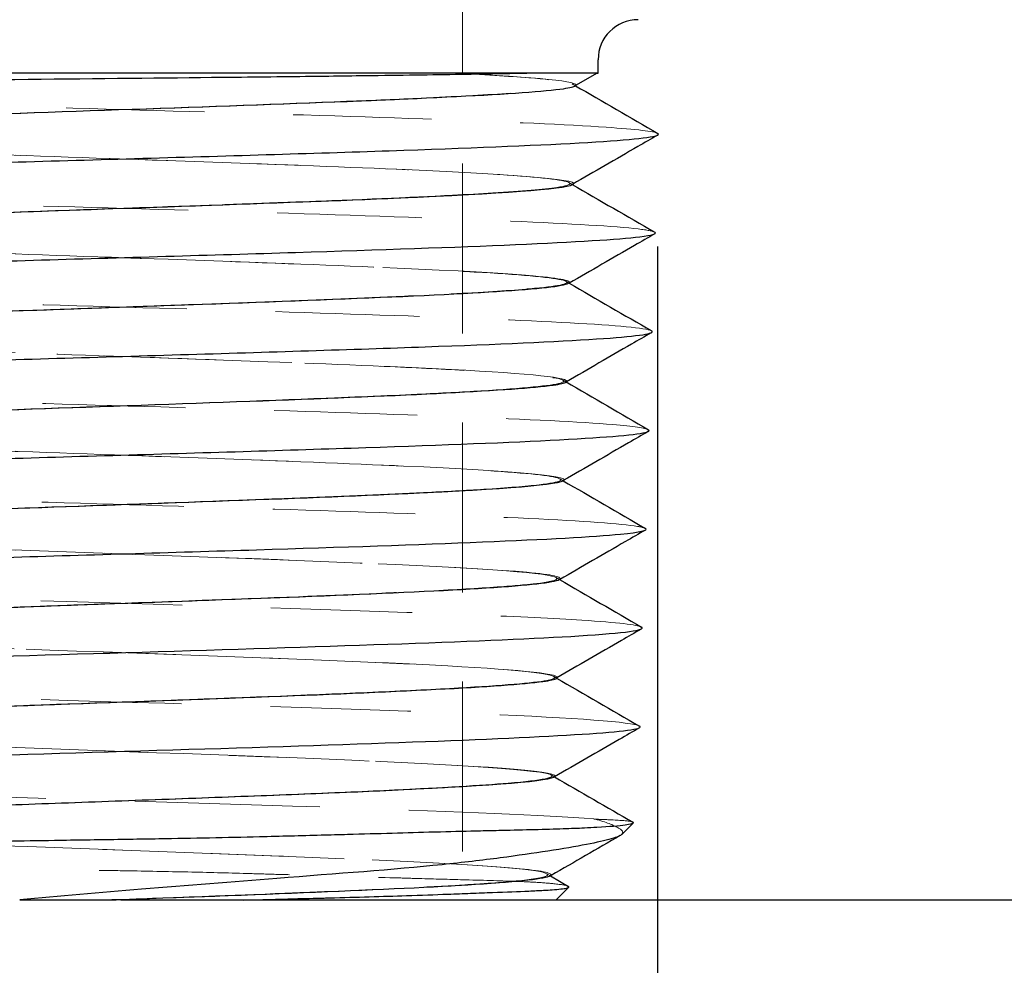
# Model space of a CAD drawing. Header units: inches. Extents: x 0.2 to 10.9, y 0.3 to 8.6.
# Tile 4 of 11: x 2.4 to 3.5, y 3.2 to 4.2. Entities that reach past the tile are written whole.
import ezdxf

# ---------------------------------------------------------------- set-up
doc = ezdxf.new("R2010")
doc.units = ezdxf.units.IN
doc.header["$MEASUREMENT"] = 0
doc.linetypes.add('DASHED', pattern=[0.2067, 0.1654, -0.0413])
doc.layers.add('Dimensions', color=19, linetype='Continuous')
doc.layers.add('Geometry', color=255, linetype='Continuous', lineweight=25)
doc.layers.add('Hidden', color=7, linetype='DASHED', lineweight=18, true_color=0x383838)
doc.styles.add('Note Text (ANSI)', font='tahoma.ttf')
doc.dimstyles.new('Default (ANSI)', dxfattribs={"dimtxt": 0.12, "dimasz": 0.098425, "dimexe": 0.125, "dimexo": 0.125, "dimgap": 0.031496, "dimtad": 0, "dimtih": 1, "dimtoh": 1, "dimrnd": 1e-08, "dimzin": 4, "dimdsep": 46, "dimtxsty": 'Note Text (ANSI)', "dimcen": 0.09, "dimdle": 0.393701, "dimclrd": 256, "dimclre": 256, "dimclrt": 256, "dimadec": 0, "dimazin": 1, "dimtfac": 1, "dimtofl": 0, "dimtmove": 0, "dimatfit": 3, "dimfxl": 1, "dimtolj": 1, "dimtzin": 4, "dimlwd": -1, "dimlwe": -1, "dimarcsym": 0})

# ---------------------------------------------------------------- blocks, each defined once
blk = doc.blocks.new('*D14')
at = {"layer": 'Defpoints', "color": 0, "transparency": 16777216}
for p in [(2.4907, 7.1338), (2.4934, 3.2323), (5.2175, 3.2323)]:
    blk.add_point(p, dxfattribs=at)
at = {"layer": 'Dimensions', "transparency": 16777216}
for p, q in [((2.6157, 7.1338), (5.3425, 7.1338)), ((5.2175, 7.0354), (5.2175, 5.2931)), ((5.2175, 3.3307), (5.2175, 5.0731)), ((2.6184, 3.2323), (5.3425, 3.2323))]:
    blk.add_line(p, q, dxfattribs=at)
for points in [[(5.2011, 7.0354), (5.2339, 7.0354), (5.2175, 7.1338)], [(5.2011, 3.3307), (5.2339, 3.3307), (5.2175, 3.2323)]]:
    blk.add_solid(points, dxfattribs=at)
at = {"layer": 'Dimensions', "transparency": 16777216, "insert": (5.2175, 5.1831), "char_height": 0.12, "attachment_point": 5, "style": 'Note Text (ANSI)'}
blk.add_mtext('\\A1;1.3 [33.0]', dxfattribs=at)
blk = doc.blocks.new('*D15')
at = {"layer": 'Defpoints', "color": 0, "transparency": 16777216}
for p in [(3.0969, 4.0919), (1.8916, 4.0365), (3.0969, 2.8632)]:
    blk.add_point(p, dxfattribs=at)
at = {"layer": 'Dimensions', "transparency": 16777216}
for p, q in [((3.0969, 3.9669), (3.0969, 2.7382)), ((1.8916, 3.9115), (1.8916, 2.7382)), ((1.99, 2.8632), (2.1129, 2.8632)), ((2.9984, 2.8632), (2.8756, 2.8632))]:
    blk.add_line(p, q, dxfattribs=at)
for points in [[(1.99, 2.8797), (1.99, 2.8468), (1.8916, 2.8632)], [(2.9984, 2.8797), (2.9984, 2.8468), (3.0969, 2.8632)]]:
    blk.add_solid(points, dxfattribs=at)
at = {"layer": 'Dimensions', "transparency": 16777216, "insert": (2.4942, 2.8632), "char_height": 0.12, "attachment_point": 5, "style": 'Note Text (ANSI)'}
blk.add_mtext('\\A1;.40 [10.2]', dxfattribs=at)

msp = doc.modelspace()

# ---------------------------------------------------------------- linework, layer by layer
at = {"layer": 'Geometry'}
for p, q in [((3.0301, 4.1618), (3.0301, 4.1768)), ((2.9671, 4.1618), (1.9424, 4.1618)), ((3.0291, 4.1618), (3.0048, 4.1477)), ((3.0291, 4.1618), (3.0301, 4.1618)), ((3.0567, 3.306), (3.0693, 3.3187)), ((2.9764, 3.2594), (2.9969, 3.2475)), ((2.983, 3.2323), (2.9972, 3.2465)), ((2.4934, 3.2323), (2.4934, 3.2328)), ((2.4807, 3.2323), (2.4833, 3.2323)), ((2.4934, 3.2323), (2.4833, 3.2323)), ((2.6315, 3.2323), (2.983, 3.2323))]:
    msp.add_line(p, q, dxfattribs=at)
msp.add_arc((3.0751, 4.1768), 0.045, 90, 180, dxfattribs=at)
msp.add_ellipse((2.4907, 3.2327), major_axis=(0.3875, 0.0177), ratio=0.000039, start_param=4.693172, end_param=4.71931, dxfattribs=at)
for points, knots in [([(2.9671, 4.1618), (2.9453, 4.1613), (2.9186, 4.1608), (2.8564, 4.1598), (2.8212, 4.1593), (2.7569, 4.1585), (2.7294, 4.1581), (2.6669, 4.1574), (2.6316, 4.157), (2.5287, 4.1559), (2.4533, 4.1551), (2.3374, 4.1539), (2.3012, 4.1535), (2.2305, 4.1528), (2.1961, 4.1523), (2.093, 4.1511), (2.0401, 4.1503), (1.9793, 4.1493), (1.9598, 4.1489), (1.9194, 4.1479), (1.9032, 4.1473), (1.892, 4.1464), (1.8904, 4.1461), (1.8909, 4.1458)], [0.000667, 0.000667, 0.000667, 0.000667, 0.116097, 0.116097, 0.231538, 0.231538, 0.310143, 0.310143, 0.403872, 0.403872, 0.577447, 0.577447, 0.658647, 0.658647, 0.741581, 0.741581, 0.92331, 0.92331, 1.029925, 1.029925, 1.193174, 1.193174, 1.273052, 1.273052, 1.273052, 1.273052]), ([(3.0291, 4.1618), (3.0287, 4.1618), (3.0234, 4.1618), (3.0026, 4.1618), (2.9872, 4.1618), (2.9674, 4.1618)], [-0.2174398, -0.2174398, -0.2174398, -0.2174398, -0.1089316, -0.1089316, -0.0000166, -0.0000166, -0.0000166, -0.0000166]), ([(1.9836, 4.0918), (1.9723, 4.0976), (2.1271, 4.1092), (2.6918, 4.1267), (2.9744, 4.1395), (3.0031, 4.1464), (3.0046, 4.1475)], [54.909897, 54.909897, 54.909897, 54.909897, 55.891434, 56.884123, 57.876813, 58.061289, 58.061289, 58.061289, 58.061289]), ([(1.9875, 4.0941), (1.9879, 4.0944), (1.9953, 4.0975), (2.0572, 4.1036), (2.2526, 4.1124), (2.5068, 4.1212), (2.7086, 4.1283), (2.8055, 4.1324), (2.8314, 4.1336)], [48.756752, 48.756752, 48.756752, 48.756752, 48.797072, 49.295001, 49.79293, 50.290859, 50.788789, 50.993465, 50.993465, 50.993465, 50.993465]), ([(1.8913, 4.0366), (1.8897, 4.0375), (1.8928, 4.0414), (1.9746, 4.0481), (2.207, 4.0569), (2.5093, 4.0657), (2.808, 4.0745), (3.0305, 4.0833), (3.0982, 4.0898), (3.0983, 4.0933), (3.0973, 4.0939)], [48.644782, 48.644782, 48.644782, 48.644782, 48.797072, 49.295001, 49.79293, 50.290859, 50.788789, 51.286718, 51.784647, 51.886727, 51.886727, 51.886727, 51.886727]), ([(3.0969, 4.0919), (3.0895, 4.0877), (3.0821, 4.0834), (3.0502, 4.065), (3.0258, 4.0508), (3.0013, 4.0367)], [0.00042856, 0.00042856, 0.00042856, 0.00042856, 0.022116, 0.022116, 0.09387984, 0.09387984, 0.09387984, 0.09387984]), ([(1.9876, 3.9811), (1.9846, 3.9829), (2.0033, 3.9905), (2.299, 4.0039), (2.8349, 4.0206), (2.9917, 4.0315), (3.0014, 4.0365)], [48.644027, 48.644027, 48.644027, 48.644027, 48.942608, 49.935297, 50.927987, 51.777614, 51.777614, 51.777614, 51.777614]), ([(2.6948, 4.017), (2.7596, 4.0195), (2.8389, 4.0228), (2.8979, 4.0262), (2.9116, 4.027)], [44.3931447, 44.3931447, 44.3931447, 44.3931447, 44.8136371, 44.9589708, 44.9589708, 44.9589708, 44.9589708]), ([(1.991, 3.9831), (1.9946, 3.9852), (2.0279, 3.9901), (2.1704, 3.9981), (2.3906, 4.0062), (2.543, 4.0115), (2.6073, 4.0138)], [42.472405, 42.472405, 42.472405, 42.472405, 42.82192, 43.319849, 43.817779, 44.210222, 44.210222, 44.210222, 44.210222]), ([(1.8947, 3.9257), (1.8901, 3.9284), (1.9251, 3.934), (2.1088, 3.9426), (2.3909, 3.9514), (2.6982, 3.9602), (2.956, 3.969), (3.0817, 3.9766), (3.0967, 3.9812), (3.0937, 3.9829)], [42.362314, 42.362314, 42.362314, 42.362314, 42.82192, 43.319849, 43.817779, 44.315708, 44.813637, 45.311566, 45.605317, 45.605317, 45.605317, 45.605317]), ([(3.0938, 3.9811), (3.0862, 3.9768), (3.0787, 3.9724), (3.0466, 3.9539), (3.0221, 3.9397), (2.9975, 3.9255)], [0, 0, 0, 0, 0.02211531, 0.02211531, 0.09411128, 0.09411128, 0.09411128, 0.09411128]), ([(1.9912, 3.8702), (1.987, 3.8739), (2.0567, 3.8834), (2.4913, 3.8987), (2.9118, 3.9135), (2.9911, 3.9224), (2.9966, 3.9255)], [42.366616, 42.366616, 42.366616, 42.366616, 42.986471, 43.979161, 44.97185, 45.492544, 45.492544, 45.492544, 45.492544]), ([(2.8648, 3.9135), (2.899, 3.9153), (2.9293, 3.9172), (2.9515, 3.9191), (2.9529, 3.9193)], [38.5340453, 38.5340453, 38.5340453, 38.5340453, 38.8384855, 38.8582173, 38.8582173, 38.8582173, 38.8582173]), ([(1.9945, 3.8721), (1.9961, 3.8731), (2.0113, 3.8769), (2.1009, 3.8837), (2.3123, 3.8925), (2.5394, 3.9003), (2.673, 3.9052), (2.7222, 3.9072)], [36.191395, 36.191395, 36.191395, 36.191395, 36.348839, 36.846768, 37.344698, 37.842627, 38.173574, 38.173574, 38.173574, 38.173574]), ([(1.8983, 3.8146), (1.8955, 3.8162), (1.9081, 3.8208), (2.0254, 3.8282), (2.2775, 3.837), (2.5823, 3.8458), (2.8658, 3.8546), (3.0572, 3.8633), (3.0952, 3.8691), (3.0903, 3.8719)], [36.076936, 36.076936, 36.076936, 36.076936, 36.348839, 36.846768, 37.344698, 37.842627, 38.340556, 38.838486, 39.322269, 39.322269, 39.322269, 39.322269]), ([(3.0899, 3.8699), (3.0824, 3.8656), (3.075, 3.8613), (3.0432, 3.8429), (3.0188, 3.8288), (2.9945, 3.8148)], [0.00040732, 0.00040732, 0.00040732, 0.00040732, 0.02227695, 0.02227695, 0.09372543, 0.09372543, 0.09372543, 0.09372543]), ([(1.994, 3.7588), (1.9832, 3.7645), (2.1315, 3.7761), (2.6813, 3.7935), (2.963, 3.8063), (2.9925, 3.8133), (2.9942, 3.8145)], [36.06077, 36.06077, 36.06077, 36.06077, 37.030335, 38.023024, 39.015713, 39.211284, 39.211284, 39.211284, 39.211284]), ([(1.9979, 3.7611), (2.0027, 3.7639), (2.0501, 3.7695), (2.2251, 3.7782), (2.4693, 3.787), (2.6834, 3.7945), (2.7918, 3.7991), (2.8266, 3.8007)], [29.907276, 29.907276, 29.907276, 29.907276, 30.373687, 30.871617, 31.369546, 31.867475, 32.149692, 32.149692, 32.149692, 32.149692]), ([(1.9016, 3.7036), (1.9008, 3.7041), (1.8995, 3.7075), (1.9598, 3.7139), (2.1733, 3.7227), (2.4647, 3.7315), (2.7633, 3.7403), (2.9966, 3.749), (3.0839, 3.7559), (3.0886, 3.7599), (3.0868, 3.7609)], [29.795219, 29.795219, 29.795219, 29.795219, 29.875758, 30.373687, 30.871617, 31.369546, 31.867475, 32.365405, 32.863334, 33.038363, 33.038363, 33.038363, 33.038363]), ([(3.0869, 3.7591), (3.0793, 3.7548), (3.0718, 3.7504), (3.0398, 3.7319), (3.0154, 3.7178), (2.9909, 3.7037)], [0, 0, 0, 0, 0.02208555, 0.02208555, 0.09385671, 0.09385671, 0.09385671, 0.09385671]), ([(1.9982, 3.648), (1.9949, 3.6497), (2.011, 3.6573), (2.2966, 3.6707), (2.8243, 3.6875), (2.9811, 3.6984), (2.991, 3.7035)], [29.785908, 29.785908, 29.785908, 29.785908, 30.081508, 31.074198, 32.066887, 32.926353, 32.926353, 32.926353, 32.926353]), ([(2.695, 3.6842), (2.746, 3.6862), (2.8225, 3.6894), (2.8817, 3.6927), (2.9014, 3.6939)], [25.5530753, 25.5530753, 25.5530753, 25.5530753, 25.8923237, 26.1039263, 26.1039263, 26.1039263, 26.1039263]), ([(2.0022, 3.6503), (2.0049, 3.6519), (2.0291, 3.6564), (2.1498, 3.6638), (2.3648, 3.6723), (2.5246, 3.6779), (2.5967, 3.6805)], [23.633381, 23.633381, 23.633381, 23.633381, 23.900606, 24.398536, 24.896465, 25.343315, 25.343315, 25.343315, 25.343315]), ([(1.9062, 3.5926), (1.9019, 3.5949), (1.9246, 3.6001), (2.0829, 3.6083), (2.3488, 3.6171), (2.6527, 3.6259), (2.9169, 3.6347), (3.0648, 3.6427), (3.087, 3.6478), (3.0833, 3.65)], [23.510793, 23.510793, 23.510793, 23.510793, 23.900606, 24.398536, 24.896465, 25.394394, 25.892324, 26.390253, 26.756994, 26.756994, 26.756994, 26.756994]), ([(3.0833, 3.6481), (3.0758, 3.6438), (3.0682, 3.6394), (3.0362, 3.6209), (3.0116, 3.6067), (2.9871, 3.5925)], [0, 0, 0, 0, 0.02210376, 0.02210376, 0.09414295, 0.09414295, 0.09414295, 0.09414295]), ([(2.0019, 3.537), (1.9966, 3.5407), (2.0617, 3.5502), (2.4846, 3.5655), (2.9007, 3.5803), (2.9806, 3.5893), (2.9863, 3.5924)], [23.505159, 23.505159, 23.505159, 23.505159, 24.125372, 25.118061, 26.110751, 26.641854, 26.641854, 26.641854, 26.641854]), ([(2.8511, 3.5802), (2.8796, 3.5817), (2.9154, 3.5838), (2.9408, 3.586), (2.9477, 3.5866)], [19.6655004, 19.6655004, 19.6655004, 19.6655004, 19.9171721, 20.0297067, 20.0297067, 20.0297067, 20.0297067]), ([(2.0055, 3.5391), (2.0114, 3.5425), (2.1003, 3.5519), (2.4297, 3.5634), (2.6486, 3.5714), (2.7036, 3.5736)], [17.337806, 17.337806, 17.337806, 17.337806, 17.925455, 18.921313, 19.293721, 19.293721, 19.293721, 19.293721]), ([(1.9093, 3.4815), (1.9019, 3.4856), (1.999, 3.4956), (2.5428, 3.5115), (3.0191, 3.5266), (3.0845, 3.5357), (3.0788, 3.539)], [17.218084, 17.218084, 17.218084, 17.218084, 17.925455, 18.921313, 19.917172, 20.475861, 20.475861, 20.475861, 20.475861]), ([(3.0785, 3.5368), (3.0711, 3.5325), (3.0637, 3.5282), (3.0321, 3.5099), (3.0078, 3.4958), (2.9835, 3.4818)], [0, 0, 0, 0, 0.02171647, 0.02171647, 0.09300198, 0.09300198, 0.09300198, 0.09300198]), ([(2.0041, 3.426), (1.9956, 3.4316), (2.1377, 3.443), (2.671, 3.4603), (2.9505, 3.4731), (2.9815, 3.4802), (2.9835, 3.4813)], [17.221208, 17.221208, 17.221208, 17.221208, 18.169235, 19.161925, 20.154614, 20.352012, 20.352012, 20.352012, 20.352012]), ([(2.0076, 3.428), (2.0167, 3.4333), (2.1792, 3.4445), (2.6189, 3.4587), (2.8205, 3.4676), (2.8732, 3.4706)], [11.053188, 11.053188, 11.053188, 11.053188, 11.950303, 12.946162, 13.462186, 13.462186, 13.462186, 13.462186]), ([(1.911, 3.3707), (1.911, 3.3707), (1.9024, 3.3766), (2.0955, 3.3884), (2.7486, 3.406), (3.0631, 3.4191), (3.0791, 3.4264), (3.0766, 3.4278)], [10.950025, 10.950025, 10.950025, 10.950025, 10.954445, 11.950303, 12.946162, 13.94202, 14.181412, 14.181412, 14.181412, 14.181412]), ([(3.0767, 3.4258), (3.0691, 3.4214), (3.0615, 3.417), (3.0296, 3.3986), (3.0053, 3.3845), (2.981, 3.3705)], [0, 0, 0, 0, 0.02232048, 0.02232048, 0.09361547, 0.09361547, 0.09361547, 0.09361547]), ([(2.0082, 3.3151), (2.0056, 3.3168), (2.0211, 3.3242), (2.2945, 3.3375), (2.8129, 3.3543), (2.9698, 3.3653), (2.9804, 3.3703)], [10.945865, 10.945865, 10.945865, 10.945865, 11.220409, 12.213099, 13.205788, 14.07038, 14.07038, 14.07038, 14.07038]), ([(2.012, 3.3173), (2.014, 3.3185), (2.0446, 3.3255), (2.3201, 3.3383), (2.7555, 3.3526), (2.8986, 3.3611), (2.929, 3.3636)], [4.786114, 4.786114, 4.786114, 4.786114, 4.979293, 5.975152, 6.97101, 7.406826, 7.406826, 7.406826, 7.406826]), ([(1.9534, 3.2827), (1.9532, 3.2829), (1.9532, 3.2831), (1.9533, 3.2833), (1.9535, 3.2836), (1.9541, 3.2839), (1.9551, 3.2842), (1.9574, 3.2849), (1.9621, 3.2857), (1.9691, 3.2863), (1.9756, 3.2868), (1.9842, 3.2873), (1.9947, 3.2877), (1.9991, 3.2879), (2.0038, 3.2881), (2.0088, 3.2883), (2.0248, 3.2889), (2.044, 3.2894), (2.066, 3.2901), (2.0764, 3.2904), (2.0875, 3.2907), (2.0991, 3.2911), (2.107, 3.2913), (2.1153, 3.2916), (2.1238, 3.2919), (2.1527, 3.2928), (2.1843, 3.2938), (2.2181, 3.2948), (2.2375, 3.2954), (2.2575, 3.2959), (2.2782, 3.2965), (2.2935, 3.2969), (2.3092, 3.2973), (2.3251, 3.2976), (2.36, 3.2984), (2.3959, 3.299), (2.4324, 3.2996), (2.4558, 3.2999), (2.4795, 3.3003), (2.5032, 3.3007), (2.5142, 3.3008), (2.5251, 3.301), (2.536, 3.3012), (2.5743, 3.3019), (2.6123, 3.3026), (2.6493, 3.3035), (2.6729, 3.3041), (2.696, 3.3047), (2.7186, 3.3053), (2.7287, 3.3055), (2.7387, 3.3058), (2.7484, 3.3061), (2.7828, 3.307), (2.8152, 3.308), (2.8452, 3.3088), (2.8478, 3.3089), (2.8503, 3.3089), (2.8529, 3.309), (2.8686, 3.3094), (2.8836, 3.3098), (2.898, 3.3101), (2.906, 3.3103), (2.9137, 3.3104), (2.9213, 3.3106), (2.9477, 3.3112), (2.971, 3.3118), (2.9909, 3.3125), (2.9995, 3.3127), (3.0074, 3.313), (3.0147, 3.3134), (3.0196, 3.3136), (3.0242, 3.3138), (3.0285, 3.3141), (3.043, 3.3149), (3.0537, 3.3158), (3.0606, 3.3167), (3.066, 3.3175), (3.069, 3.3182), (3.0696, 3.319), (3.0698, 3.3192), (3.0697, 3.3195), (3.0694, 3.3197)], [-1.693291, -1.693291, -1.693291, -1.693291, -1.674123, -1.674123, -1.674123, -1.643717, -1.643717, -1.643717, -1.569899, -1.569899, -1.569899, -1.500882, -1.500882, -1.500882, -1.47205, -1.47205, -1.47205, -1.380296, -1.380296, -1.380296, -1.336935, -1.336935, -1.336935, -1.307172, -1.307172, -1.307172, -1.206102, -1.206102, -1.206102, -1.148105, -1.148105, -1.148105, -1.105032, -1.105032, -1.105032, -1.010806, -1.010806, -1.010806, -0.95051, -0.95051, -0.95051, -0.922772, -0.922772, -0.922772, -0.825388, -0.825388, -0.825388, -0.763394, -0.763394, -0.763394, -0.735745, -0.735745, -0.735745, -0.638885, -0.638885, -0.638885, -0.630608, -0.630608, -0.630608, -0.579244, -0.579244, -0.579244, -0.550574, -0.550574, -0.550574, -0.449675, -0.449675, -0.449675, -0.406219, -0.406219, -0.406219, -0.376797, -0.376797, -0.376797, -0.277744, -0.277744, -0.277744, -0.20101, -0.20101, -0.20101, -0.173593, -0.173593, -0.173593, -0.173593]), ([(3.0567, 3.3061), (3.0551, 3.3045), (3.0515, 3.3028), (3.0314, 3.297), (3.0075, 3.2925), (2.9576, 3.2847), (2.9397, 3.2821), (2.8999, 3.2769), (2.8779, 3.2743), (2.7992, 3.2662), (2.737, 3.2618), (2.6194, 3.2526), (2.568, 3.2485), (2.47, 3.2403), (2.424, 3.2362), (2.3797, 3.2323)], [0.1747979, 0.1747979, 0.1747979, 0.1747979, 0.2162338, 0.2162338, 0.2996901, 0.2996901, 0.3385697, 0.3385697, 0.3784305, 0.3784305, 0.4737859, 0.4737859, 0.5426045, 0.5426045, 0.6051145, 0.6051145, 0.6051145, 0.6051145]), ([(2.4807, 3.2323), (2.6406, 3.2382), (2.8912, 3.2473), (2.9711, 3.2564), (2.9761, 3.2596)], [6.256962, 6.256962, 6.256962, 6.256962, 7.249651, 7.802302, 7.802302, 7.802302, 7.802302]), ([(2.8375, 3.2469), (2.8598, 3.248), (2.9099, 3.2509), (2.9422, 3.2539), (2.9549, 3.2556)], [0.7979017, 0.7979017, 0.7979017, 0.7979017, 0.9958586, 1.292692, 1.292692, 1.292692, 1.292692]), ([(2.6315, 3.2322), (2.6507, 3.2326), (2.6697, 3.2331), (2.6882, 3.2336), (2.6997, 3.2339), (2.711, 3.2341), (2.7222, 3.2344), (2.7242, 3.2345), (2.7262, 3.2346), (2.7281, 3.2346), (2.7588, 3.2354), (2.7878, 3.2363), (2.8145, 3.2372), (2.8309, 3.2377), (2.8465, 3.2382), (2.8611, 3.2388), (2.8699, 3.2391), (2.8785, 3.2394), (2.8865, 3.2397), (2.8953, 3.2401), (2.9035, 3.2404), (2.9113, 3.2407), (2.9269, 3.2413), (2.9405, 3.2418), (2.952, 3.2423), (2.9582, 3.2426), (2.9639, 3.2429), (2.9688, 3.2431), (2.9723, 3.2433), (2.9755, 3.2435), (2.9784, 3.2437), (2.9861, 3.2443), (2.9914, 3.2449), (2.9944, 3.2455), (2.9962, 3.2459), (2.9972, 3.2463), (2.9973, 3.2467), (2.9974, 3.247), (2.9973, 3.2472), (2.9969, 3.2475)], [-3.6339982, -3.6339982, -3.6339982, -3.6339982, -3.5830205, -3.5830205, -3.5830205, -3.5512825, -3.5512825, -3.5512825, -3.5456299, -3.5456299, -3.5456299, -3.4577208, -3.4577208, -3.4577208, -3.4037402, -3.4037402, -3.4037402, -3.370961, -3.370961, -3.370961, -3.3355474, -3.3355474, -3.3355474, -3.2642162, -3.2642162, -3.2642162, -3.2256543, -3.2256543, -3.2256543, -3.198525, -3.198525, -3.198525, -3.1259422, -3.1259422, -3.1259422, -3.0837881, -3.0837881, -3.0837881, -3.0604793, -3.0604793, -3.0604793, -3.0604793]), ([(2.3797, 3.2323), (2.3964, 3.2323), (2.4132, 3.2323), (2.4469, 3.2323), (2.4637, 3.2323), (2.4806, 3.2323)], [-0.08577731, -0.08577731, -0.08577731, -0.08577731, -0.04278651, -0.04278651, 0, 0, 0, 0]), ([(2.4934, 3.2323), (2.5165, 3.2323), (2.5396, 3.2323), (2.5858, 3.2323), (2.6088, 3.2323), (2.6314, 3.2323)], [-0.1177479, -0.1177479, -0.1177479, -0.1177479, -0.0589921, -0.0589921, -0.000031, -0.000031, -0.000031, -0.000031])]:
    msp.add_open_spline(points, degree=3, knots=knots, dxfattribs=at)
for points in [[(2.9674, 4.1618), (2.9673, 4.1618), (2.9672, 4.1618), (2.9671, 4.1618)], [(3.0291, 4.1618), (3.0291, 4.1618), (3.0291, 4.1618), (3.0291, 4.1618)], [(3.0291, 4.1618), (3.0291, 4.1618), (3.0291, 4.1618), (3.0291, 4.1618)], [(3.0045, 4.1476), (3.0354, 4.1297), (3.0663, 4.1118), (3.0973, 4.0939)], [(3.001, 4.0365), (3.0319, 4.0187), (3.0628, 4.0008), (3.0937, 3.9829)], [(2.9976, 3.9255), (3.0285, 3.9077), (3.0594, 3.8898), (3.0903, 3.8719)], [(2.9941, 3.8146), (3.025, 3.7967), (3.0559, 3.7788), (3.0868, 3.7609)], [(2.9907, 3.7035), (3.0216, 3.6857), (3.0524, 3.6678), (3.0833, 3.65)], [(2.9868, 3.5923), (3.0175, 3.5746), (3.0482, 3.5568), (3.0788, 3.539)], [(2.9834, 3.4817), (3.0145, 3.4637), (3.0455, 3.4458), (3.0766, 3.4278)], [(2.981, 3.3705), (3.0104, 3.3535), (3.0399, 3.3366), (3.0693, 3.3196)], [(3.0547, 3.3046), (3.0289, 3.2897), (3.0031, 3.2747), (2.9773, 3.2598)], [(2.4934, 3.2328), (2.5566, 3.2351), (2.6196, 3.2374), (2.6779, 3.2398)]]:
    msp.add_open_spline(points, degree=3, dxfattribs=at)
at = {"layer": 'Hidden', "ltscale": 1.155056}
msp.add_line((2.8777, 6.0973), (2.8777, 3.2323), dxfattribs=at)
at = {"layer": 'Hidden', "ltscale": 0.000134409}
msp.add_line((3.0693, 3.3187), (3.0696, 3.3189), dxfattribs=at)
at = {"layer": 'Hidden', "ltscale": 0.002905}
msp.add_line((2.9723, 3.2618), (2.9764, 3.2594), dxfattribs=at)
at = {"layer": 'Hidden'}
for p, q in [((2.4807, 3.2323), (2.4806, 3.2323)), ((2.6315, 3.2323), (2.6314, 3.2323))]:
    msp.add_line(p, q, dxfattribs=at)
at = {"layer": 'Hidden', "ltscale": 0.51442}
msp.add_open_spline([(2.8314, 4.1336), (2.8685, 4.1354), (2.9557, 4.14), (3.0226, 4.1476), (2.9783, 4.1553), (2.9008, 4.16), (2.8657, 4.1618)], degree=3, knots=[50.993465, 50.993465, 50.993465, 50.993465, 51.286718, 51.784647, 52.282577, 52.586302, 52.586302, 52.586302, 52.586302], dxfattribs=at)
at = {"layer": 'Hidden', "ltscale": 0.262877}
msp.add_open_spline([(3.0046, 4.1475), (3.0115, 4.1523), (2.9622, 4.157), (2.8683, 4.1618)], degree=3, dxfattribs=at)
at = {"layer": 'Hidden', "ltscale": 0.000294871}
msp.add_open_spline([(3.0291, 4.1618), (3.0291, 4.1618), (3.0291, 4.1618), (3.0291, 4.1618)], degree=3, dxfattribs=at)
at = {"layer": 'Hidden', "ltscale": 0.939493}
msp.add_open_spline([(3.0973, 4.0939), (3.0932, 4.0962), (3.0485, 4.1015), (2.8633, 4.1097), (2.5744, 4.1185), (2.2656, 4.1273), (2.0118, 4.1361), (1.9206, 4.142), (1.8999, 4.1449)], degree=3, knots=[51.886727, 51.886727, 51.886727, 51.886727, 52.282577, 52.780506, 53.278435, 53.776365, 54.274294, 54.772223, 54.772223, 54.772223, 54.772223], dxfattribs=at)
at = {"layer": 'Hidden', "ltscale": 0.00247}
msp.add_open_spline([(3.001, 4.1496), (3.0022, 4.1489), (3.0033, 4.1482), (3.0045, 4.1476)], degree=3, dxfattribs=at)
at = {"layer": 'Hidden', "ltscale": 1.033098}
msp.add_open_spline([(2.9116, 4.027), (2.9448, 4.0291), (3.0042, 4.0341), (3.0027, 4.0421), (2.8773, 4.0509), (2.6585, 4.0596), (2.3993, 4.0684), (2.1627, 4.0772), (2.0104, 4.0858), (1.9829, 4.0914), (1.9875, 4.0941)], degree=3, knots=[44.958971, 44.958971, 44.958971, 44.958971, 45.311566, 45.809496, 46.307425, 46.805354, 47.303284, 47.801213, 48.299142, 48.756752, 48.756752, 48.756752, 48.756752], dxfattribs=at)
at = {"layer": 'Hidden', "ltscale": 1.286829}
msp.add_open_spline([(3.0014, 4.0365), (3.0031, 4.0373), (3.002, 4.044), (2.7783, 4.0566), (2.2058, 4.0741), (1.9963, 4.0858), (1.9837, 4.0918), (1.9836, 4.0918)], degree=3, knots=[51.777614, 51.777614, 51.777614, 51.777614, 51.920676, 52.913366, 53.906055, 54.898744, 54.909897, 54.909897, 54.909897, 54.909897], dxfattribs=at)
at = {"layer": 'Hidden', "ltscale": 0.000221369}
msp.add_open_spline([(3.0973, 4.0922), (3.0972, 4.0921), (3.097, 4.092), (3.0969, 4.0919)], degree=3, dxfattribs=at)
at = {"layer": 'Hidden', "ltscale": 0.984033}
msp.add_open_spline([(3.0937, 3.9829), (3.0916, 3.9841), (3.0703, 3.9883), (2.9503, 3.9954), (2.6899, 4.0041), (2.3814, 4.0129), (2.0999, 4.0217), (1.9327, 4.0296), (1.8949, 4.0346), (1.8913, 4.0366)], degree=3, knots=[45.605317, 45.605317, 45.605317, 45.605317, 45.809496, 46.307425, 46.805354, 47.303284, 47.801213, 48.299142, 48.644782, 48.644782, 48.644782, 48.644782], dxfattribs=at)
at = {"layer": 'Hidden', "ltscale": 0.002545}
msp.add_open_spline([(2.9974, 4.0386), (2.9986, 4.0379), (2.9998, 4.0372), (3.001, 4.0365)], degree=3, dxfattribs=at)
at = {"layer": 'Hidden', "ltscale": 0.058496}
msp.add_open_spline([(2.6073, 4.0138), (2.6246, 4.0144), (2.6542, 4.0155), (2.6829, 4.0166), (2.6948, 4.017)], degree=3, knots=[44.210222, 44.210222, 44.210222, 44.210222, 44.3157078, 44.3931447, 44.3931447, 44.3931447, 44.3931447], dxfattribs=at)
at = {"layer": 'Hidden', "ltscale": 1.286343}
msp.add_open_spline([(2.9966, 3.9255), (3.0017, 3.9282), (2.9617, 3.9369), (2.5926, 3.9513), (2.1082, 3.9671), (1.9946, 3.977), (1.9876, 3.9811)], degree=3, knots=[45.492544, 45.492544, 45.492544, 45.492544, 45.964539, 46.957229, 47.949918, 48.644027, 48.644027, 48.644027, 48.644027], dxfattribs=at)
at = {"layer": 'Hidden', "ltscale": 0.976507}
msp.add_open_spline([(2.9529, 3.9193), (2.9849, 3.9221), (3.014, 3.9278), (2.9353, 3.9365), (2.7482, 3.9453), (2.4989, 3.9541), (2.248, 3.9629), (2.0565, 3.9717), (1.9909, 3.9784), (1.9895, 3.9822), (1.991, 3.9831)], degree=3, knots=[38.858217, 38.858217, 38.858217, 38.858217, 39.336415, 39.834344, 40.332273, 40.830203, 41.328132, 41.826061, 42.323991, 42.472405, 42.472405, 42.472405, 42.472405], dxfattribs=at)
at = {"layer": 'Hidden', "ltscale": 0.978547}
msp.add_open_spline([(3.0903, 3.8719), (3.0902, 3.872), (3.0842, 3.875), (3.02, 3.881), (2.797, 3.8898), (2.5, 3.8986), (2.2011, 3.9074), (1.973, 3.9162), (1.9024, 3.9223), (1.8951, 3.9254), (1.8947, 3.9257)], degree=3, knots=[39.322269, 39.322269, 39.322269, 39.322269, 39.336415, 39.834344, 40.332273, 40.830203, 41.328132, 41.826061, 42.323991, 42.362314, 42.362314, 42.362314, 42.362314], dxfattribs=at)
at = {"layer": 'Hidden', "ltscale": 0.002528}
msp.add_open_spline([(2.994, 3.9276), (2.9952, 3.9269), (2.9964, 3.9262), (2.9976, 3.9255)], degree=3, dxfattribs=at)
at = {"layer": 'Hidden', "ltscale": 0.114633}
msp.add_open_spline([(2.7222, 3.9072), (2.7471, 3.9081), (2.7984, 3.9103), (2.8431, 3.9124), (2.8648, 3.9135)], degree=3, knots=[38.1735736, 38.1735736, 38.1735736, 38.1735736, 38.3405562, 38.5340453, 38.5340453, 38.5340453, 38.5340453], dxfattribs=at)
at = {"layer": 'Hidden', "ltscale": 1.084237}
msp.add_open_spline([(2.8266, 3.8007), (2.8532, 3.802), (2.9328, 3.8062), (3.0085, 3.8133), (2.9767, 3.8221), (2.8275, 3.8309), (2.5969, 3.8397), (2.3409, 3.8485), (2.1217, 3.8573), (2.0061, 3.8652), (1.9911, 3.8701), (1.9945, 3.8721)], degree=3, knots=[32.149692, 32.149692, 32.149692, 32.149692, 32.365405, 32.863334, 33.361263, 33.859192, 34.357122, 34.855051, 35.35298, 35.85091, 36.191395, 36.191395, 36.191395, 36.191395], dxfattribs=at)
at = {"layer": 'Hidden', "ltscale": 1.27897}
msp.add_open_spline([(2.9942, 3.8145), (3.0009, 3.8192), (2.8966, 3.8297), (2.3989, 3.8461), (2.0441, 3.86), (1.9938, 3.868), (1.9912, 3.8702)], degree=3, knots=[39.211284, 39.211284, 39.211284, 39.211284, 40.008403, 41.001092, 41.993782, 42.366616, 42.366616, 42.366616, 42.366616], dxfattribs=at)
at = {"layer": 'Hidden', "ltscale": 0.000205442}
msp.add_open_spline([(3.0903, 3.8702), (3.0902, 3.8701), (3.09, 3.87), (3.0899, 3.8699)], degree=3, dxfattribs=at)
at = {"layer": 'Hidden', "ltscale": 0.972416}
msp.add_open_spline([(3.0868, 3.7609), (3.0835, 3.7628), (3.0491, 3.7677), (2.8919, 3.7754), (2.6169, 3.7842), (2.3115, 3.793), (2.0501, 3.8018), (1.9242, 3.809), (1.9006, 3.8133), (1.8983, 3.8146)], degree=3, knots=[33.038363, 33.038363, 33.038363, 33.038363, 33.361263, 33.859192, 34.357122, 34.855051, 35.35298, 35.85091, 36.076936, 36.076936, 36.076936, 36.076936], dxfattribs=at)
at = {"layer": 'Hidden', "ltscale": 0.002513}
msp.add_open_spline([(2.9905, 3.8166), (2.9917, 3.8159), (2.9929, 3.8152), (2.9941, 3.8146)], degree=3, dxfattribs=at)
at = {"layer": 'Hidden', "ltscale": 1.261397}
msp.add_open_spline([(2.991, 3.7035), (2.9925, 3.7042), (2.9927, 3.7109), (2.7784, 3.7233), (2.2177, 3.7409), (2.0075, 3.7527), (1.9942, 3.7587), (1.994, 3.7588)], degree=3, knots=[32.926353, 32.926353, 32.926353, 32.926353, 33.059577, 34.052266, 35.044956, 36.037645, 36.06077, 36.06077, 36.06077, 36.06077], dxfattribs=at)
at = {"layer": 'Hidden', "ltscale": 1.013353}
msp.add_open_spline([(2.9014, 3.6939), (2.928, 3.6956), (2.986, 3.7002), (3.0002, 3.7078), (2.8938, 3.7166), (2.6898, 3.7254), (2.4379, 3.7342), (2.1993, 3.743), (2.0318, 3.7518), (1.9936, 3.7578), (1.9976, 3.7609), (1.9979, 3.7611)], degree=3, knots=[26.103926, 26.103926, 26.103926, 26.103926, 26.390253, 26.888182, 27.386112, 27.884041, 28.38197, 28.879899, 29.377829, 29.875758, 29.907276, 29.907276, 29.907276, 29.907276], dxfattribs=at)
at = {"layer": 'Hidden', "ltscale": 0.966638}
msp.add_open_spline([(3.0833, 3.65), (3.082, 3.6507), (3.0675, 3.6544), (2.9715, 3.6611), (2.7279, 3.6699), (2.4272, 3.6787), (2.1422, 3.6875), (1.9531, 3.6958), (1.9059, 3.7012), (1.9016, 3.7036)], degree=3, knots=[26.756994, 26.756994, 26.756994, 26.756994, 26.888182, 27.386112, 27.884041, 28.38197, 28.879899, 29.377829, 29.795219, 29.795219, 29.795219, 29.795219], dxfattribs=at)
at = {"layer": 'Hidden', "ltscale": 0.002583}
msp.add_open_spline([(2.987, 3.7056), (2.9882, 3.7049), (2.9895, 3.7042), (2.9907, 3.7035)], degree=3, dxfattribs=at)
at = {"layer": 'Hidden', "ltscale": 0.065734}
msp.add_open_spline([(2.5967, 3.6805), (2.6049, 3.6808), (2.6385, 3.682), (2.6712, 3.6833), (2.695, 3.6842)], degree=3, knots=[25.343315, 25.343315, 25.343315, 25.343315, 25.3943944, 25.5530753, 25.5530753, 25.5530753, 25.5530753], dxfattribs=at)
at = {"layer": 'Hidden', "ltscale": 0.95357}
msp.add_open_spline([(2.9477, 3.5866), (3.0018, 3.5918), (2.9874, 3.6029), (2.5416, 3.6198), (2.078, 3.6358), (1.9948, 3.646), (2.0022, 3.6503)], degree=3, knots=[20.029707, 20.029707, 20.029707, 20.029707, 20.913031, 21.908889, 22.904748, 23.633381, 23.633381, 23.633381, 23.633381], dxfattribs=at)
at = {"layer": 'Hidden', "ltscale": 1.256921}
msp.add_open_spline([(2.9863, 3.5924), (2.9912, 3.5952), (2.9539, 3.6037), (2.5972, 3.6181), (2.1204, 3.6339), (2.0061, 3.6439), (1.9982, 3.648)], degree=3, knots=[26.641854, 26.641854, 26.641854, 26.641854, 27.10344, 28.09613, 29.088819, 29.785908, 29.785908, 29.785908, 29.785908], dxfattribs=at)
at = {"layer": 'Hidden', "ltscale": 0.959728}
msp.add_open_spline([(3.0788, 3.539), (3.0744, 3.5416), (3.0013, 3.55), (2.5509, 3.5643), (2.0219, 3.5796), (1.9129, 3.5891), (1.9062, 3.5926)], degree=3, knots=[20.475861, 20.475861, 20.475861, 20.475861, 20.913031, 21.908889, 22.904748, 23.510793, 23.510793, 23.510793, 23.510793], dxfattribs=at)
at = {"layer": 'Hidden', "ltscale": 0.002896}
msp.add_open_spline([(2.9827, 3.5947), (2.9841, 3.5939), (2.9854, 3.5931), (2.9868, 3.5923)], degree=3, dxfattribs=at)
at = {"layer": 'Hidden', "ltscale": 0.116127}
msp.add_open_spline([(2.7036, 3.5736), (2.7586, 3.5758), (2.8089, 3.578), (2.8511, 3.5802)], degree=3, dxfattribs=at)
at = {"layer": 'Hidden', "ltscale": 1.017932}
msp.add_open_spline([(2.8732, 3.4706), (2.9223, 3.4734), (3.0301, 3.4821), (2.895, 3.4967), (2.3644, 3.5143), (2.0318, 3.5284), (2.0013, 3.5367), (2.0055, 3.5391)], degree=3, knots=[13.462186, 13.462186, 13.462186, 13.462186, 13.94202, 14.937879, 15.933738, 16.929596, 17.337806, 17.337806, 17.337806, 17.337806], dxfattribs=at)
at = {"layer": 'Hidden', "ltscale": 1.251628}
msp.add_open_spline([(2.9835, 3.4813), (2.9913, 3.486), (2.8925, 3.4965), (2.4075, 3.5129), (2.0571, 3.5268), (2.0051, 3.5348), (2.0019, 3.537)], degree=3, knots=[20.352012, 20.352012, 20.352012, 20.352012, 21.147304, 22.139993, 23.132682, 23.505159, 23.505159, 23.505159, 23.505159], dxfattribs=at)
at = {"layer": 'Hidden', "ltscale": 0.954766}
msp.add_open_spline([(3.0766, 3.4278), (3.0689, 3.4323), (2.9231, 3.4426), (2.339, 3.4588), (1.961, 3.4722), (1.9123, 3.4798), (1.9093, 3.4815)], degree=3, knots=[14.181412, 14.181412, 14.181412, 14.181412, 14.937879, 15.933738, 16.929596, 17.218084, 17.218084, 17.218084, 17.218084], dxfattribs=at)
at = {"layer": 'Hidden', "ltscale": 0.002175}
msp.add_open_spline([(2.9803, 3.4835), (2.9813, 3.4829), (2.9824, 3.4823), (2.9834, 3.4817)], degree=3, dxfattribs=at)
at = {"layer": 'Hidden', "ltscale": 1.241559}
msp.add_open_spline([(2.9804, 3.3703), (2.982, 3.3711), (2.9837, 3.3777), (2.7782, 3.3901), (2.2293, 3.4077), (2.0178, 3.4196), (2.0045, 3.4257), (2.0041, 3.426)], degree=3, knots=[14.07038, 14.07038, 14.07038, 14.07038, 14.198477, 15.191167, 16.183856, 17.176546, 17.221208, 17.221208, 17.221208, 17.221208], dxfattribs=at)
at = {"layer": 'Hidden', "ltscale": 0.951098}
msp.add_open_spline([(2.929, 3.3636), (2.9681, 3.3669), (3.0162, 3.3761), (2.7489, 3.3911), (2.2018, 3.4087), (2.0045, 3.421), (2.0066, 3.4275), (2.0076, 3.428)], degree=3, knots=[7.406826, 7.406826, 7.406826, 7.406826, 7.966869, 8.962727, 9.958586, 10.954445, 11.053188, 11.053188, 11.053188, 11.053188], dxfattribs=at)
at = {"layer": 'Hidden', "ltscale": 1.258651}
msp.add_open_spline([(3.0251, 3.3233), (2.9701, 3.3274), (2.7338, 3.3374), (2.145, 3.3532), (1.92, 3.3649), (1.911, 3.3707)], degree=3, knots=[8.266404, 8.266404, 8.266404, 8.266404, 8.962727, 9.958586, 10.950025, 10.950025, 10.950025, 10.950025], dxfattribs=at)
at = {"layer": 'Hidden', "ltscale": 0.002671}
msp.add_open_spline([(2.9772, 3.3727), (2.9785, 3.372), (2.9798, 3.3713), (2.981, 3.3705)], degree=3, dxfattribs=at)
at = {"layer": 'Hidden', "ltscale": 0.002274}
msp.add_open_spline([(3.0253, 3.3231), (3.0258, 3.3231), (3.0263, 3.3231), (3.0268, 3.3231)], degree=3, dxfattribs=at)
at = {"layer": 'Hidden', "ltscale": 0.12711}
msp.add_open_spline([(3.0694, 3.3197), (3.0693, 3.3197), (3.0693, 3.3197), (3.0693, 3.3197), (3.0689, 3.32), (3.0682, 3.3202), (3.0673, 3.3204), (3.0638, 3.3211), (3.0563, 3.3217), (3.045, 3.3223), (3.0397, 3.3225), (3.0337, 3.3228), (3.0268, 3.3231)], degree=3, knots=[-0.1735935, -0.1735935, -0.1735935, -0.1735935, -0.1721321, -0.1721321, -0.1721321, -0.1469774, -0.1469774, -0.1469774, -0.0488171, -0.0488171, -0.0488171, -0.0028294, -0.0028294, -0.0028294, -0.0028294], dxfattribs=at)
at = {"layer": 'Hidden', "ltscale": 0.147557}
msp.add_open_spline([(3.0268, 3.3231), (3.0391, 3.3197), (3.0475, 3.3164), (3.0561, 3.3113), (3.0595, 3.3089), (3.0567, 3.3061)], degree=3, knots=[0.0022487, 0.0022487, 0.0022487, 0.0022487, 0.1020647, 0.1020647, 0.1747979, 0.1747979, 0.1747979, 0.1747979], dxfattribs=at)
at = {"layer": 'Hidden', "ltscale": 0.904967}
msp.add_open_spline([(2.9549, 3.2556), (2.985, 3.2597), (2.9694, 3.2697), (2.5807, 3.2856), (2.1019, 3.302), (2.0038, 3.3126), (2.012, 3.3173)], degree=3, knots=[1.292692, 1.292692, 1.292692, 1.292692, 1.991717, 2.987576, 3.983434, 4.786114, 4.786114, 4.786114, 4.786114], dxfattribs=at)
at = {"layer": 'Hidden', "ltscale": 1.230452}
msp.add_open_spline([(2.9761, 3.2596), (2.9801, 3.2622), (2.9446, 3.2706), (2.6014, 3.2849), (2.1294, 3.3008), (2.0152, 3.3109), (2.0082, 3.3151)], degree=3, knots=[7.802302, 7.802302, 7.802302, 7.802302, 8.242341, 9.23503, 10.22772, 10.945865, 10.945865, 10.945865, 10.945865], dxfattribs=at)
at = {"layer": 'Hidden', "ltscale": 1.294891}
msp.add_open_spline([(2.9969, 3.2475), (2.9968, 3.2475), (2.9967, 3.2476), (2.9966, 3.2476), (2.9946, 3.2486), (2.9891, 3.2496), (2.9801, 3.2505), (2.9743, 3.2511), (2.9671, 3.2517), (2.9584, 3.2522), (2.9527, 3.2525), (2.9463, 3.2528), (2.9393, 3.2531), (2.923, 3.2537), (2.9034, 3.2543), (2.8811, 3.2549), (2.8659, 3.2553), (2.8495, 3.2558), (2.832, 3.2562), (2.8237, 3.2565), (2.8152, 3.2567), (2.8065, 3.257), (2.7784, 3.2577), (2.748, 3.2587), (2.716, 3.2596), (2.7008, 3.2601), (2.6853, 3.2606), (2.6694, 3.261), (2.6594, 3.2613), (2.6493, 3.2616), (2.6391, 3.2619), (2.6175, 3.2625), (2.5955, 3.2631), (2.5732, 3.2636), (2.55, 3.2641), (2.5265, 3.2645), (2.5029, 3.265), (2.4892, 3.2652), (2.4756, 3.2654), (2.4619, 3.2657), (2.451, 3.2658), (2.4402, 3.266), (2.4294, 3.2662), (2.398, 3.2668), (2.3668, 3.2673), (2.3364, 3.268), (2.3142, 3.2684), (2.2925, 3.2689), (2.2713, 3.2695), (2.2615, 3.2697), (2.2519, 3.27), (2.2424, 3.2703), (2.215, 3.271), (2.1889, 3.2718), (2.1645, 3.2726), (2.1507, 3.2731), (2.1375, 3.2735), (2.1248, 3.274), (2.1164, 3.2742), (2.1082, 3.2745), (2.1004, 3.2748), (2.0991, 3.2748), (2.0977, 3.2748), (2.0965, 3.2749), (2.0723, 3.2756), (2.0509, 3.2762), (2.0325, 3.2768), (2.0167, 3.2773), (2.0032, 3.2778), (1.9919, 3.2784), (1.988, 3.2785), (1.9843, 3.2787), (1.9809, 3.279), (1.9693, 3.2797), (1.9612, 3.2805), (1.9569, 3.2814), (1.955, 3.2818), (1.9539, 3.2823), (1.9534, 3.2827)], degree=3, knots=[-3.060479, -3.060479, -3.060479, -3.060479, -3.055224, -3.055224, -3.055224, -2.965508, -2.965508, -2.965508, -2.908194, -2.908194, -2.908194, -2.870083, -2.870083, -2.870083, -2.78091, -2.78091, -2.78091, -2.720569, -2.720569, -2.720569, -2.692229, -2.692229, -2.692229, -2.600562, -2.600562, -2.600562, -2.557032, -2.557032, -2.557032, -2.529708, -2.529708, -2.529708, -2.47156, -2.47156, -2.47156, -2.410899, -2.410899, -2.410899, -2.37597, -2.37597, -2.37597, -2.348311, -2.348311, -2.348311, -2.267592, -2.267592, -2.267592, -2.208926, -2.208926, -2.208926, -2.181891, -2.181891, -2.181891, -2.103664, -2.103664, -2.103664, -2.059511, -2.059511, -2.059511, -2.0303, -2.0303, -2.0303, -2.025436, -2.025436, -2.025436, -1.934663, -1.934663, -1.934663, -1.857083, -1.857083, -1.857083, -1.829806, -1.829806, -1.829806, -1.735243, -1.735243, -1.735243, -1.693291, -1.693291, -1.693291, -1.693291], dxfattribs=at)
at = {"layer": 'Hidden', "ltscale": 0.12292}
msp.add_open_spline([(2.6779, 3.2398), (2.6931, 3.2404), (2.7514, 3.2427), (2.8038, 3.2451), (2.8375, 3.2469)], degree=3, knots=[0.3953027, 0.3953027, 0.3953027, 0.3953027, 0.4979293, 0.7979017, 0.7979017, 0.7979017, 0.7979017], dxfattribs=at)

# ---------------------------------------------------------------- dimensions: what is measured, and where the dimension line sits
at = {"layer": 'Dimensions'}
dim = msp.add_linear_dim(base=(5.2175, 3.2323), p1=(2.4907, 7.1338), p2=(2.4934, 3.2323), angle=90, dimstyle='Default (ANSI)', override={"dimdec": 1, "dimlfac": 0.333333}, dxfattribs=at)
dim.commit()
dim.dimension.update_dxf_attribs({"geometry": '*D14', "text_midpoint": (5.2175, 5.1831), "dimtype": 160})
dim = msp.add_linear_dim(base=(3.0969, 2.8632), p1=(1.8916, 4.0365), p2=(3.0969, 4.0919), dimstyle='Default (ANSI)', override={"dimlfac": 0.333333}, dxfattribs=at)
dim.commit()
dim.dimension.update_dxf_attribs({"geometry": '*D15', "text_midpoint": (2.4942, 2.8632)})

doc.saveas('drawing.dxf')
